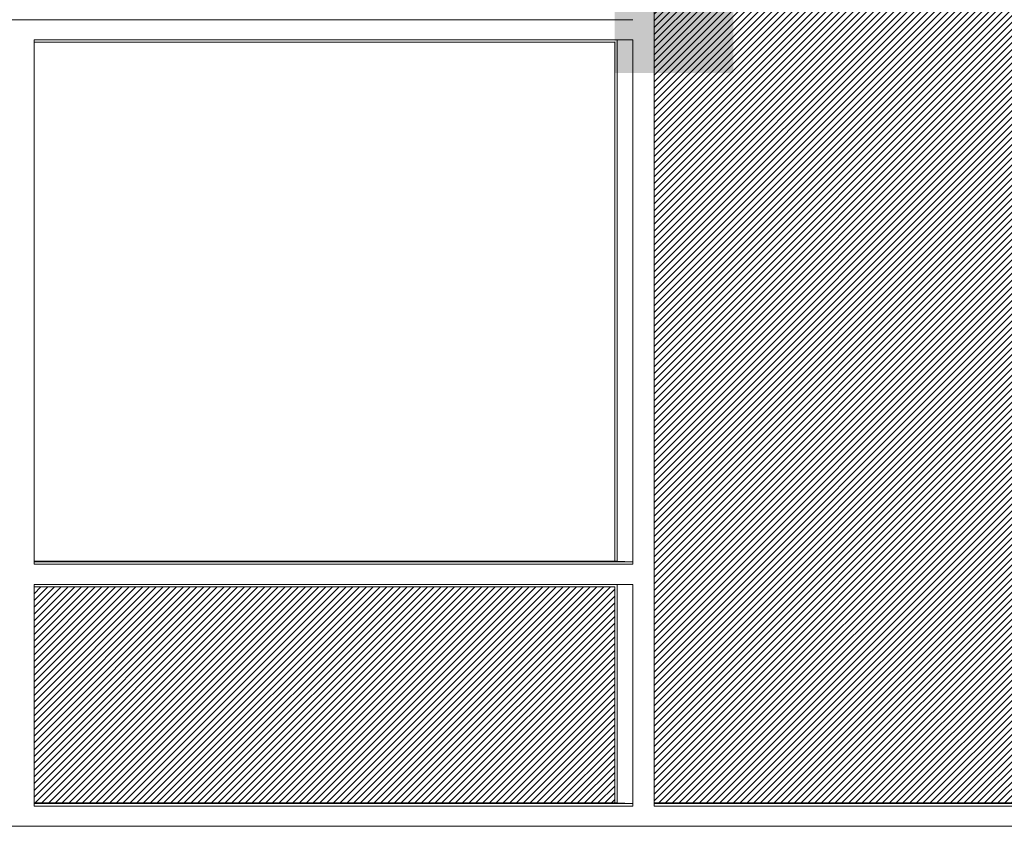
# Model space of a CAD drawing. Header units: millimetres. Extents: x 614675 to 1010864, y -150593 to -87691.
# Tile 42 of 194: x 785989 to 799028, y -132361 to -121683. Entities that reach past the tile are written whole.
import ezdxf

# ---------------------------------------------------------------- set-up
doc = ezdxf.new("R2010")
doc.units = ezdxf.units.MM
doc.header["$LTSCALE"] = 0.05
doc.layers.get('0').update_dxf_attribs({"lineweight": 0})
doc.layers.add('A-20--F1-WALLS', color=5, linetype='Continuous')

msp = doc.modelspace()

# ---------------------------------------------------------------- hatches: boundary and pattern name
at = {"true_color": 0xffffff}
h = msp.add_hatch(color=7, dxfattribs=at)
h.dxf.hatch_style = 1
h.paths.add_polyline_path([(778709, -113500), (778709, -123335), (780179, -123335), (780179, -113500)])
h.paths.add_polyline_path([(793870, -113175), (793870, -122389), (795440, -122389), (795440, -113175)])
at = {"lineweight": 0, "true_color": 0x48a43f}
h = msp.add_hatch(dxfattribs=at)
h.set_pattern_fill('ANSI31', color=95, scale=20, style=0)
h.set_pattern_definition([(45, (807254.82, -213093.29), (-44.90128, 44.90128), [])])
h.paths.add_polyline_path([(794390, -119985), (794390, -132051), (799276, -132051), (799276, -119985)])
at = {"lineweight": 0, "true_color": 0x468641}
h = msp.add_hatch(dxfattribs=at)
h.set_pattern_fill('ANSI31', color=97, scale=20, style=0)
h.set_pattern_definition([(45, (799044.134, -222293.28), (-44.90128, 44.90128), [])])
h.paths.add_polyline_path([(793870, -129190), (786179, -129190), (786179, -132051), (793870, -132051)])

# ---------------------------------------------------------------- linework, layer by layer
at = {"layer": 'A-20--F1-WALLS', "lineweight": 5}
for p, q in [((794109, -121683), (780179, -121683)), ((786179, -121951), (794109, -121951)), ((786179, -121981), (793870, -121981)), ((793899, -128850), (786179, -128850)), ((794109, -128860), (786179, -128860)), ((794109, -128892), (786179, -128892)), ((794109, -128860), (793899, -128850)), ((794109, -128850), (794109, -128850)), ((794109, -129160), (786179, -129160)), ((793870, -129190), (786179, -129190)), ((793899, -132051), (794109, -132060)), ((714397, -132361), (822721, -132361))]:
    msp.add_line(p, q, dxfattribs=at)
for points in [[(794390, -119960), (794390, -132092)], [(786179, -121951), (786179, -128892)], [(793870, -121981), (793870, -128850)], [(793899, -121951), (793899, -128850)], [(794109, -121951), (794109, -128892)], [(786179, -129160), (786179, -132092)], [(793870, -129190), (793870, -132051)], [(793899, -129161), (793899, -132051)], [(794109, -129160), (794109, -132092)], [(793899, -132051), (786179, -132051)], [(794109, -132060), (786179, -132060)], [(799304, -132051), (794390, -132051)], [(799501, -132060), (794390, -132060)], [(794109, -132092), (786179, -132092)], [(799501, -132092), (794390, -132092)]]:
    msp.add_lwpolyline(points, dxfattribs=at)

doc.saveas('drawing.dxf')
